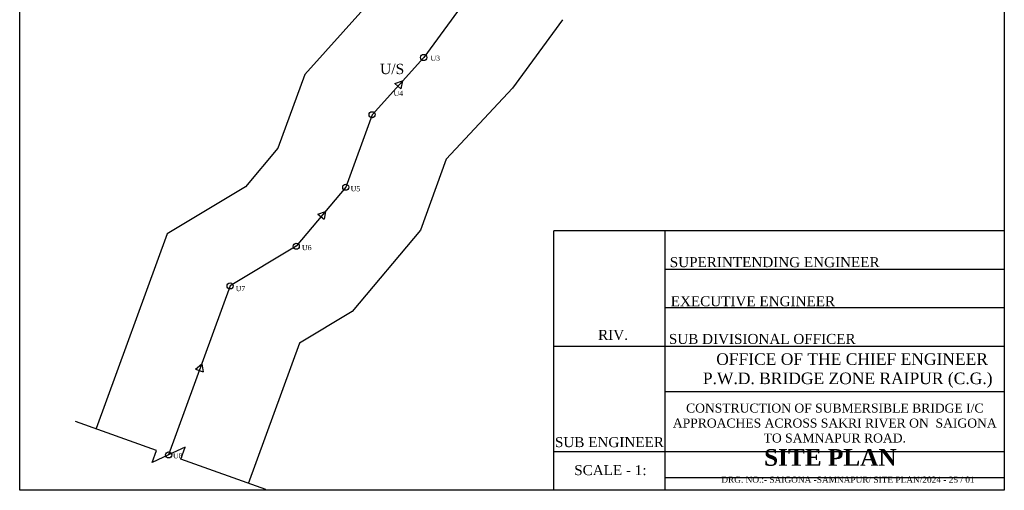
# Model space of a CAD drawing. Header units: metres. Extents: x 4244453 to 4256347, y -2876362 to -2870984.
# Tile 3 of 6: x 4252410 to 4252793, y -2876362 to -2876179. Entities that reach past the tile are written whole.
import ezdxf

# ---------------------------------------------------------------- set-up
doc = ezdxf.new("R2010")
doc.units = ezdxf.units.M
doc.styles.get("Standard").update_dxf_attribs({"font": 'times.ttf', "height": 5})

msp = doc.modelspace()

# ---------------------------------------------------------------- hatches: boundary and pattern name
at = {"ltscale": 0.05}
h = msp.add_hatch(dxfattribs=at)
h.set_pattern_fill('AR-SAND', color=0)
h.paths.add_polyline_path([(4252556.05, -2876203.78), (4252559.02, -2876202.82), (4252558.37, -2876205.87)])
h = msp.add_hatch(dxfattribs=at)
h.set_pattern_fill('AR-SAND', color=0)
h.paths.add_polyline_path([(4252526.08, -2876254.65), (4252529.01, -2876253.58), (4252528.47, -2876256.65)])
h = msp.add_hatch(dxfattribs=at)
h.set_pattern_fill('AR-SAND', color=0)
h.paths.add_polyline_path([(4252478.48, -2876314.95), (4252480.87, -2876312.94), (4252481.41, -2876316.01)])

# ---------------------------------------------------------------- linework, layer by layer
at = {"color": 0, "ltscale": 0.05}
for p, q in [((4252584.88, -2876169.4), (4252567.25, -2876193.67)), ((4252543.9, -2876174.77), (4252520.98, -2876200.23)), ((4252621.21, -2876178.95), (4252601.82, -2876205.63)), ((4252567.25, -2876193.67), (4252547.17, -2876215.97)), ((4252520.98, -2876200.23), (4252510.53, -2876228.93)), ((4252556.05, -2876203.78), (4252559.02, -2876202.82)), ((4252556.05, -2876203.78), (4252558.37, -2876205.87)), ((4252559.02, -2876202.82), (4252558.37, -2876205.87)), ((4252601.82, -2876205.63), (4252575.99, -2876233.28)), ((4252547.17, -2876215.97), (4252536.91, -2876244.16)), ((4252510.53, -2876228.93), (4252497.88, -2876244.01)), ((4252575.99, -2876233.28), (4252565.93, -2876260.91)), ((4252497.88, -2876244.01), (4252467.36, -2876262.35)), ((4252536.91, -2876244.16), (4252517.63, -2876267.14)), ((4252526.08, -2876254.65), (4252529.01, -2876253.58)), ((4252529.01, -2876253.58), (4252528.47, -2876256.65)), ((4252526.08, -2876254.65), (4252528.47, -2876256.65)), ((4252565.93, -2876260.91), (4252539.36, -2876292.58)), ((4252467.36, -2876262.35), (4252439.78, -2876338.11)), ((4252517.63, -2876267.14), (4252491.92, -2876282.59)), ((4252491.92, -2876282.59), (4252467.97, -2876348.37)), ((4252539.36, -2876292.58), (4252518.93, -2876304.86)), ((4252518.93, -2876304.86), (4252498.98, -2876359.66)), ((4252478.48, -2876314.95), (4252480.87, -2876312.94)), ((4252480.87, -2876312.94), (4252481.41, -2876316.01)), ((4252478.48, -2876314.95), (4252481.41, -2876316.01)), ((4252668.22, -2876337.18), (4252668.22, -2876337.18)), ((4252506.86, -2876362.12), (4252506.86, -2876362.12))]:
    msp.add_line(p, q, dxfattribs=at)
at = {"ltscale": 0.05}
for p, q in [((4252617.89, -2876261.06), (4252793.17, -2876261.06)), ((4252617.89, -2876362.17), (4252617.89, -2876261.11)), ((4252661.26, -2876362.17), (4252661.26, -2876261.11)), ((4252661.26, -2876276.06), (4252793.17, -2876276.06)), ((4252661.26, -2876291.06), (4252793.17, -2876291.06)), ((4252617.89, -2876306.06), (4252793.17, -2876306.06)), ((4252661.26, -2876323.64), (4252793.17, -2876323.64)), ((4252617.89, -2876347.12), (4252793.17, -2876347.12)), ((4252661.26, -2876357.12), (4252793.17, -2876357.12))]:
    msp.add_line(p, q, dxfattribs=at)
at = {"color": 0, "ltscale": 0.05}
msp.add_lwpolyline([(4252410.03, -2875842.26), (4252793.17, -2875842.26), (4252793.17, -2876362.12), (4252410.03, -2876362.12)], close=True, dxfattribs=at)
at = {"ltscale": 0.05}
msp.add_lwpolyline([(4252505.86, -2876361.91), (4252472.68, -2876350.05), (4252474.37, -2876345.35), (4252467.97, -2876348.37), (4252461.58, -2876351.4), (4252463.27, -2876346.69), (4252431.75, -2876335.42)], dxfattribs=at)
for centre in [(4252567.25, -2876193.67), (4252547.17, -2876215.97), (4252547.17, -2876215.97), (4252547.17, -2876215.97), (4252536.91, -2876244.16), (4252517.63, -2876267.14), (4252517.63, -2876267.14), (4252491.92, -2876282.59), (4252467.97, -2876348.37)]:
    msp.add_circle(centre, 1.2, dxfattribs=at)

# ---------------------------------------------------------------- texts
at = {"attachment_point": 1}
for s, width, insert, char_height in [('U3', 4.1125, (4252569.86, -2876192.9), 2), ('\\pi13.22787;U/S', 35.2978, (4252537.03, -2876196.13), 4), ('U4', 4.1125, (4252555.52, -2876206.65), 2), ('U5', 4.1125, (4252538.82, -2876243.74), 2), ('U6', 4.1125, (4252519.88, -2876266.67), 2), ('U7', 4.1125, (4252494.08, -2876282.63), 2), ('U8', 4.1125, (4252469.67, -2876347.71), 2)]:
    msp.add_mtext_dynamic_manual_height_columns(s, width=width, gutter_width=25, heights=[0], dxfattribs=dict(at, insert=insert, char_height=char_height))
for s, insert, char_height, width, attachment_point in [('{\\C0;SUPERINTENDING ENGINEER}', (4252703.82, -2876271.39), 3.9, 96.1033, 2), ('{\\C0;EXECUTIVE ENGINEER}', (4252695.35, -2876286.61), 3.9, 96.1033, 2), ('{\\C0; RIV.}', (4252640.18, -2876299.71), 3.9, 96.1033, 2), ('{\\C0;SUB DIVISIONAL OFFICER}', (4252698.97, -2876301.28), 3.9, 96.1033, 2), ('{\\C0;  OFFICE OF THE CHIEF ENGINEER\\PP.W.D. BRIDGE ZONE RAIPUR (C.G.)}', (4252732.23, -2876308.83), 4.5, 157.2933, 2), ('{\\C0;CONSTRUCTION OF SUBMERSIBLE BRIDGE I/C APPROACHES ACROSS SAKRI RIVER ON  SAIGONA TO SAMNAPUR ROAD.}', (4252727.2, -2876328.4), 3.5, 133.828, 2), ('{\\C0; SUB ENGINEER}', (4252638.78, -2876341.46), 3.9, 96.1033, 2), ('{\\fTimes New Roman|b1|i0|c0|p18;\\C0;        \\H0.71429x; SITE PLAN}', (4252669.76, -2876346.12), 9.1, 132.5296, 1), ('{\\C0; SCALE - 1: }', (4252639.15, -2876352.36), 3.9, 96.1033, 2), ('{\\C0; \\H0.61538x;DRG. NO.:- SAIGONA -SAMNAPUR/ SITE PLAN/2024 - 25 / 01}', (4252731.59, -2876356.81), 3.9, 200.983, 2)]:
    msp.add_mtext(s, dxfattribs=dict(insert=insert, char_height=char_height, width=width, attachment_point=attachment_point))

doc.saveas('drawing.dxf')
